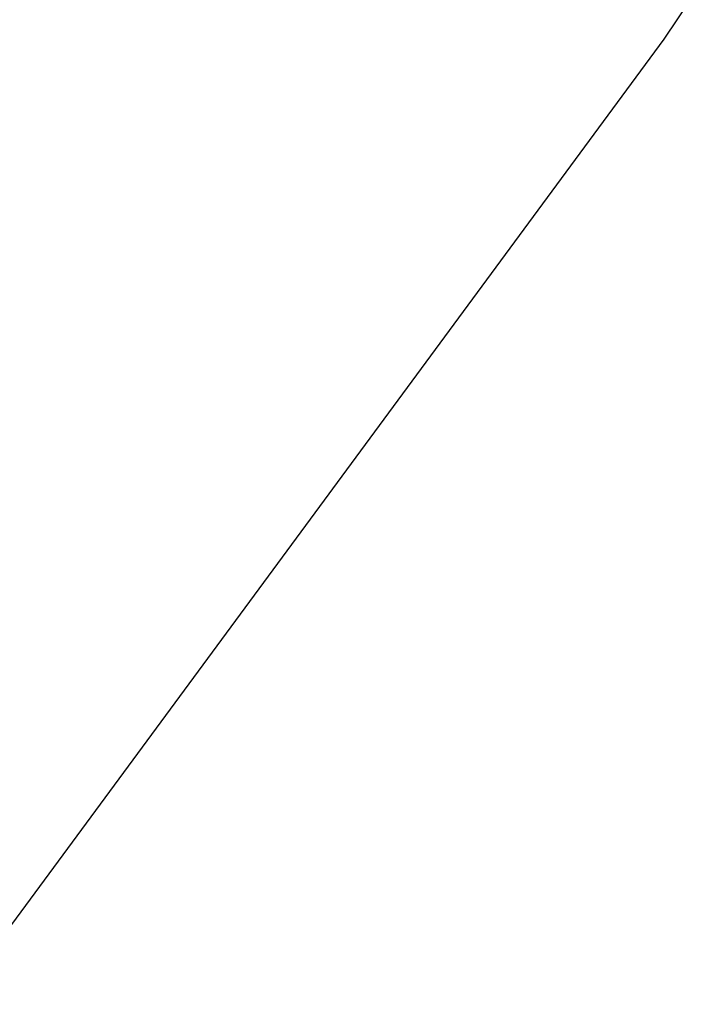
# Model space of a CAD drawing. Header units: millimetres. Extents: x -64 to 87, y -142 to 138.
# Tile 123 of 256: x -50.0217 to -49.9869, y -135.5514 to -135.5009. Entities that reach past the tile are written whole.
import ezdxf

# ---------------------------------------------------------------- set-up
doc = ezdxf.new("R2010")
doc.units = ezdxf.units.MM
doc.header["$MEASUREMENT"] = 0
doc.layers.add('layer 1', color=7, linetype='Continuous')

msp = doc.modelspace()

# ---------------------------------------------------------------- linework, layer by layer
at = {"layer": 'layer 1', "lineweight": 25}
for points, knots in [([(-49.9886, -129.3636), (-49.9886, -129.3636), (-49.6358, -129.9281), (-49.6358, -129.9281), (-49.6358, -129.9281), (-49.6358, -129.9281), (-49.3536, -130.5278), (-49.3536, -130.5278), (-49.3536, -130.5278), (-49.3536, -130.5278), (-49.1772, -131.1628), (-49.1772, -131.1628), (-49.1772, -131.1628), (-49.1772, -131.1628), (-49.0361, -131.7978), (-49.0361, -131.7978), (-49.0361, -131.7978), (-49.0361, -131.7978), (-49.0008, -132.4328), (-49.0008, -132.4328), (-49.0008, -132.4328), (-49.0008, -132.4328), (-49.0361, -133.1031), (-49.0361, -133.1031), (-49.0361, -133.1031), (-49.0361, -133.1031), (-49.1772, -133.7381), (-49.1772, -133.7381), (-49.1772, -133.7381), (-49.1772, -133.7381), (-49.3536, -134.3731), (-49.3536, -134.3731), (-49.3536, -134.3731), (-49.3536, -134.3731), (-49.6358, -134.9728), (-49.6358, -134.9728), (-49.6358, -134.9728), (-49.6358, -134.9728), (-49.9886, -135.5019), (-49.9886, -135.5019)], [0, 0, 0, 0, 0.090909, 0.090909, 0.090909, 0.090909, 0.181818, 0.181818, 0.181818, 0.181818, 0.272727, 0.272727, 0.272727, 0.272727, 0.363636, 0.363636, 0.363636, 0.363636, 0.454545, 0.454545, 0.454545, 0.454545, 0.545455, 0.545455, 0.545455, 0.545455, 0.636364, 0.636364, 0.636364, 0.636364, 0.727273, 0.727273, 0.727273, 0.727273, 0.818182, 0.818182, 0.818182, 0.818182, 1, 1, 1, 1]), ([(-49.9886, -135.5019), (-49.9886, -135.5019), (-50.4825, -136.1722), (-50.4825, -136.1722), (-50.4825, -136.1722), (-50.4825, -136.1722), (-51.1175, -136.7367), (-51.1175, -136.7367), (-51.1175, -136.7367), (-51.1175, -136.7367), (-51.8231, -137.2306), (-51.8231, -137.2306), (-51.8231, -137.2306), (-51.8231, -137.2306), (-52.6697, -137.5833), (-52.6697, -137.5833), (-52.6697, -137.5833), (-52.6697, -137.5833), (-53.6928, -137.8303), (-53.6928, -137.8303)], [0, 0, 0, 0, 0.166667, 0.166667, 0.166667, 0.166667, 0.333333, 0.333333, 0.333333, 0.333333, 0.5, 0.5, 0.5, 0.5, 0.666667, 0.666667, 0.666667, 0.666667, 1, 1, 1, 1])]:
    msp.add_open_spline(points, degree=3, knots=knots, dxfattribs=at)

doc.saveas('drawing.dxf')
